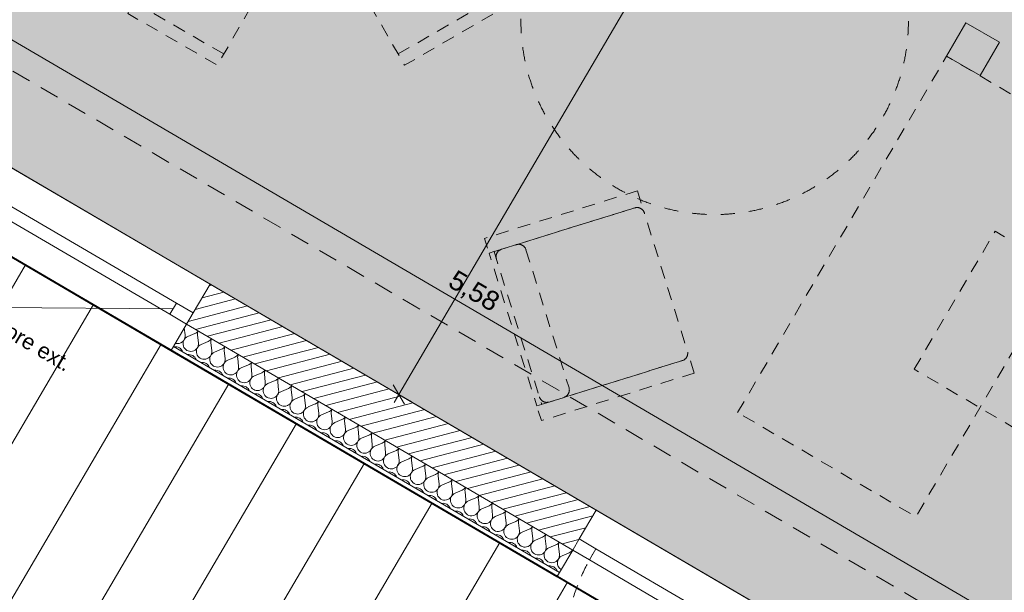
# Model space of a CAD drawing. Header units: millimetres. Extents: x -88005 to 44322, y -15680 to 22509.
# Tile 14 of 95: x -82844 to -79032, y 4583 to 6802. Entities that reach past the tile are written whole.
import ezdxf
from ezdxf.enums import TextEntityAlignment as Align

# ---------------------------------------------------------------- set-up
doc = ezdxf.new("R2010")
doc.units = ezdxf.units.MM
doc.header["$MEASUREMENT"] = 0
for name, pattern in [('! FIN Pointille', [87.5, 50, -37.5]), ('! STR Pointille', [87.5, 50, -37.5]), ('Tirets moyens', [110, 55, -55]), ('Tirets petits', [125, 75, -50]), ('Wipeout_Contour', [1000, 0, -1000])]:
    doc.linetypes.add(name, pattern=pattern)
for name, color, linetype in [('01-STR_Dalles.ARCHI', 7, 'Continuous'), ('01-STR_Murs extérieurs.ARCHI', 7, 'Continuous'), ('03-SURFACE _ Utile.ARCHI', 7, 'Continuous'), ('04-SOE_Faux Plafond.ARCHI', 7, 'Continuous'), ('04-SOE_Revetement de sol.ARCHI', 7, 'Continuous'), ('05-INF _ COTATIONS.ARCHI', 7, 'Continuous'), ('05-INF _ DESSIN PMR', 7, 'Continuous'), ('06-REP _ EQUIP MOBI _ Fluides.ARCHI', 7, 'Continuous'), ('06-REP _ EQUIP MOBI _ hors marché.ARCHI', 7, 'Continuous'), ('Fenêtres Archicad', 7, 'Continuous'), ('Marques de fenêtre Archicad', 7, 'Continuous'), ('Marques de Zone Archicad', 7, 'Continuous')]:
    doc.layers.add(name, color=color, linetype=linetype)
doc.styles.add('STYLE_GENERE_1', font='arial.ttf')
doc.styles.add('STYLE_GENERE_2', font='arial.ttf')
doc.styles.add('STYLE_GENERE_3', font='arial.ttf')
doc.dimstyles.new('STYLE_GENERE__1', dxfattribs={"dimtxt": 75, "dimasz": 57, "dimexe": 0.18, "dimexo": 50, "dimgap": 0, "dimtad": 1, "dimlfac": 0.001, "dimzin": 0, "dimdsep": 46, "dimtxsty": 'STYLE_GENERE_2', "dimblk": 'ARROWHEAD_2', "dimblk1": 'ARROWHEAD_2', "dimblk2": 'ARROWHEAD_2', "dimcen": 0.09, "dimclrd": 256, "dimclre": 256, "dimclrt": 256, "dimazin": 0, "dimtfac": 1, "dimtdec": 4, "dimtmove": 0, "dimatfit": 3, "dimfxl": 0, "dimtolj": 1, "dimtzin": 0, "dimarcsym": 0})

# ---------------------------------------------------------------- blocks, each defined once
blk = doc.blocks.new('Dalle_1_1', base_point=(-84155.7, 6633.9))
at = {"layer": '01-STR_Dalles.ARCHI', "color": 7, "linetype": 'Continuous', "lineweight": 5, "flags": 128}
blk.add_lwpolyline([(-84155.7, 6633.9), (-75956.2, 1829.5), (-73116, 6676.7), (-56364.7, -3138.8), (-56424.3, -3240.4), (-54212.9, -4535.3), (-54718.1, -5397.4), (-55843.5, -4747.6), (-56513.2, -5890.7), (-48480.7, -10547.9), (-47322.3, -8572.5), (-44957.7, -9958.1), (-46212.6, -12099.7), (-45953.7, -12251.4), (-45754.6, -11911.6), (-44171.3, -12824.9), (-42580.5, -10107), (-41297.9, -10833.8), (-37012.7, -3648.8), (-76447, 19584.6)], close=True, dxfattribs=at)
blk = doc.blocks.new('Directeur__25_1', base_point=(-81505.4, 7738.6))
at = {"layer": '03-SURFACE _ Utile.ARCHI', "linetype": 'Continuous', "lineweight": 0, "true_color": 0x98c7cd}
blk.add_hatch(color=9, dxfattribs=at).paths.add_polyline_path([(-83745, 6737.2), (-78929, 3915.3), (-77089.8, 7054.1), (-81884.2, 9863.4)])
at = {"layer": 'Marques de Zone Archicad', "color": 7, "lineweight": 5}
for tag, height, style, p in [('ROOM_NAME', 125, 'STYLE_GENERE_3', (-81949.7, 8533.6)), ('floorCode_0', 100, 'STYLE_GENERE_2', (-82067.6, 8335.2)), ('floorCode_1', 100, 'STYLE_GENERE_2', (-82165.8, 8165.1)), ('DUMMY_861', 125, 'STYLE_GENERE_3', (-81297.9, 8185.9)), ('DUMMY_862', 100, 'STYLE_GENERE_2', (-81895.1, 8008.8)), ('ceilingCode', 100, 'STYLE_GENERE_2', (-82264, 7995)), ('ceilingHeightCode', 100, 'STYLE_GENERE_2', (-82362.2, 7824.9)), ('DUMMY_863', 100, 'STYLE_GENERE_2', (-81927.3, 7800.6))]:
    blk.add_attdef(tag, text='', height=height, rotation=329.9997, dxfattribs=dict(at, style=style)).set_placement(p, align=Align.TOP_LEFT)
blk = doc.blocks.new('Dalle_6_1', base_point=(-84155.7, 6633.9))
at = {"layer": '01-STR_Dalles.ARCHI', "linetype": 'Continuous', "lineweight": 5}
h = blk.add_hatch(dxfattribs=at)
h.set_pattern_fill('Plancher_0001', color=8, style=0, pattern_type=2)
h.set_pattern_definition([(239.629, (-80295.16, 3548.33), (-262.282, 153.702), [])])
h.paths.add_polyline_path([(-84155.7, 6633.9), (-87682.3, 4340), (-82373.6, 1276.2), (-82669.4, 678.6), (-77340.2, -2440.4), (-77481.6, -2682), (-77465.3, -2691.5), (-72328.1, 6075.9), (-73174.9, 6576.1), (-75956.2, 1829.5)])
at = {"layer": '01-STR_Dalles.ARCHI', "color": 7, "linetype": 'Continuous', "lineweight": 5, "flags": 128}
blk.add_lwpolyline([(-84155.7, 6633.9), (-87682.3, 4340), (-82373.6, 1276.2), (-82669.4, 678.6), (-77340.2, -2440.4), (-77481.6, -2682), (-77465.3, -2691.5), (-72328.1, 6075.9), (-73174.9, 6576.1), (-75956.2, 1829.5)], close=True, dxfattribs=at)
blk = doc.blocks.new('Dalle_7_1', base_point=(-83194, 6792))
at = {"layer": '04-SOE_Faux Plafond.ARCHI', "color": 252, "linetype": 'Tirets petits', "lineweight": 5, "flags": 128}
blk.add_lwpolyline([(-83194, 6792), (-75899.4, 2521.1), (-73433.8, 6727.8), (-78041.3, 9427.6), (-76120.1, 12706.6), (-75365.4, 13994.7), (-75399.8, 14016.8), (-75346.2, 14108.2), (-74211.7, 16044.4), (-72270.4, 14906.9), (-72449.2, 14601.9), (-70035.8, 13192.4), (-70895.3, 11725.6), (-63092, 7153.2), (-63153.8, 7047.8), (-53866.2, 1603.2), (-53904.1, 1538.5), (-53523.5, 1315.4), (-52582.8, 2921.1), (-51122.1, 2065.3), (-53896.4, -2669.5), (-50345.7, -4750.1), (-50240.9, -4784.9), (-45096.5, -7808.6), (-43400.7, -4914.5), (-40493.6, -6617.7), (-38589.3, -3375.6), (-76211.2, 18668.5)], close=True, dxfattribs=at)
blk = doc.blocks.new('Dalle_13_1', base_point=(-83745, 6737.2))
at = {"layer": '04-SOE_Revetement de sol.ARCHI', "color": 7, "linetype": 'Continuous', "lineweight": 5, "flags": 128}
blk.add_lwpolyline([(-83745, 6737.2), (-81884.2, 9863.4), (-78768.7, 8037.9), (-77976.6, 9389.7), (-73433.8, 6727.8), (-76065.6, 2237.5)], close=True, dxfattribs=at)
blk = doc.blocks.new('Mur_33_1', base_point=(-87438, 4199))
at = {"color": 254, "linetype": 'Wipeout_Contour', "lineweight": 0, "ltscale": 334362.044389}
blk.add_wipeout([(-76716.1, 21932.4), (-87532.4, 4576.9), (-87289.8, 4436.8), (-76473.4, 21792.4)], dxfattribs=at).dxf.layer = '01-STR_Murs extérieurs.ARCHI'
blk = doc.blocks.new('*X280')
at = {"layer": '01-STR_Murs extérieurs.ARCHI', "color": 7, "linetype": 'Continuous', "lineweight": 5}
for p, q in [((-82203.8, 5579.8), (-82206.9, 5606.9)), ((-82193.4, 5573.8), (-82165.8, 5585.4)), ((-82152, 5549.5), (-82155.4, 5579.3)), ((-82141.6, 5543.4), (-82114, 5555)), ((-82100.2, 5519.2), (-82103.6, 5549)), ((-82089.9, 5513.1), (-82062.2, 5524.7)), ((-82048.5, 5488.8), (-82051.9, 5518.6)), ((-82038.1, 5482.8), (-82010.4, 5494.4)), ((-81996.7, 5458.5), (-82000.1, 5488.3)), ((-81986.3, 5452.4), (-81958.7, 5464)), ((-81944.9, 5428.2), (-81948.3, 5458)), ((-81934.6, 5422.1), (-81906.9, 5433.7)), ((-81893.2, 5397.8), (-81896.6, 5427.6)), ((-81882.8, 5391.8), (-81855.1, 5403.4)), ((-81841.4, 5367.5), (-81844.8, 5397.3)), ((-81831, 5361.4), (-81803.4, 5373)), ((-81789.6, 5337.2), (-81793, 5367)), ((-81779.3, 5331.1), (-81751.6, 5342.7)), ((-81737.9, 5306.8), (-81741.3, 5336.6)), ((-81727.5, 5300.8), (-81699.8, 5312.4)), ((-81686.1, 5276.5), (-81689.5, 5306.3)), ((-81675.7, 5270.4), (-81648.1, 5282)), ((-81634.3, 5246.2), (-81637.7, 5276)), ((-81624, 5240.1), (-81596.3, 5251.7)), ((-81582.6, 5215.8), (-81586, 5245.6)), ((-81572.2, 5209.8), (-81544.5, 5221.4)), ((-81530.8, 5185.5), (-81534.2, 5215.3)), ((-81520.4, 5179.4), (-81492.8, 5191)), ((-81479, 5155.2), (-81482.4, 5185)), ((-81468.7, 5149.1), (-81441, 5160.7)), ((-81427.3, 5124.8), (-81430.6, 5154.6)), ((-81416.9, 5118.8), (-81389.2, 5130.4)), ((-81375.5, 5094.5), (-81378.9, 5124.3)), ((-81365.1, 5088.4), (-81337.5, 5100)), ((-81323.7, 5064.2), (-81327.1, 5094)), ((-81313.4, 5058.1), (-81285.7, 5069.7)), ((-81271.9, 5033.8), (-81275.3, 5063.6)), ((-81261.6, 5027.8), (-81233.9, 5039.4)), ((-81220.2, 5003.5), (-81223.6, 5033.3)), ((-81209.8, 4997.4), (-81182.2, 5009)), ((-81168.4, 4973.2), (-81171.8, 5003)), ((-81158.1, 4967.1), (-81130.4, 4978.7)), ((-81116.6, 4942.8), (-81120, 4972.6)), ((-81106.3, 4936.8), (-81078.6, 4948.4)), ((-81064.9, 4912.5), (-81068.3, 4942.3)), ((-81054.5, 4906.4), (-81026.9, 4918)), ((-81013.1, 4882.2), (-81016.5, 4912)), ((-81002.8, 4876.1), (-80975.1, 4887.7)), ((-80961.3, 4851.8), (-80964.7, 4881.6)), ((-80951, 4845.8), (-80923.3, 4857.4)), ((-80909.6, 4821.5), (-80913, 4851.3)), ((-80899.2, 4815.4), (-80871.6, 4827)), ((-80857.8, 4791.2), (-80861.2, 4821)), ((-80847.5, 4785.1), (-80819.8, 4796.7)), ((-80806, 4760.8), (-80809.4, 4790.6)), ((-80795.7, 4754.8), (-80768, 4766.4)), ((-80754.3, 4730.5), (-80757.7, 4760.3)), ((-80743.9, 4724.4), (-80716.3, 4736))]:
    blk.add_line(p, q, dxfattribs=at)
for centre, start, end in [((-82233.6, 5576.4), 254.4268, 6.5019), ((-82181.8, 5546.1), 112.7621, 6.5019), ((-82177.4, 5613), 292.7621, 324.6916), ((-82125.6, 5582.7), 154.5725, 186.5019), ((-82125.6, 5582.7), 292.7621, 324.6916), ((-82073.8, 5552.4), 154.5725, 186.5019), ((-82241.1, 5504.3), 59.632, 98.3215), ((-82241.1, 5504.3), 20.9425, 59.632), ((-82130, 5515.8), 112.7621, 6.5019), ((-82073.8, 5552.4), 292.7621, 324.6916), ((-82022.1, 5522), 154.5725, 186.5019), ((-82189.3, 5474), 59.632, 98.3216), ((-82189.3, 5474), 20.9425, 59.632), ((-82078.3, 5485.4), 112.7621, 6.5019), ((-82022.1, 5522), 292.7621, 324.6916), ((-81970.3, 5491.7), 154.5725, 186.5019), ((-82137.5, 5443.6), 59.632, 98.3216), ((-82137.5, 5443.6), 20.9425, 59.632), ((-82026.5, 5455.1), 112.7621, 6.5019), ((-81974.7, 5424.8), 112.7621, 6.5019), ((-81970.3, 5491.7), 292.7621, 324.6916), ((-81918.5, 5461.4), 154.5725, 186.5019), ((-82085.8, 5413.3), 59.632, 98.3216), ((-82085.8, 5413.3), 20.9425, 59.632), ((-82034, 5383), 59.632, 98.3216), ((-81923, 5394.4), 112.7621, 6.5019), ((-81918.5, 5461.4), 292.7621, 324.6916), ((-81866.8, 5431), 154.5725, 186.5019), ((-81866.8, 5431), 292.7621, 324.6916), ((-81815, 5400.7), 154.5725, 186.5019), ((-82034, 5383), 20.9425, 59.632), ((-81982.2, 5352.7), 59.632, 98.3216), ((-81982.2, 5352.7), 20.9425, 59.632), ((-81871.2, 5364.1), 112.7621, 6.5019), ((-81815, 5400.7), 292.7621, 324.6916), ((-81763.2, 5370.4), 154.5725, 186.5019), ((-81930.5, 5322.3), 59.632, 98.3216), ((-81930.5, 5322.3), 20.9425, 59.632), ((-81819.4, 5333.8), 112.7621, 6.5019), ((-81763.2, 5370.4), 292.7621, 324.6916), ((-81711.4, 5340), 154.5725, 186.5019), ((-81878.7, 5292), 59.632, 98.3216), ((-81878.7, 5292), 20.9425, 59.632), ((-81767.7, 5303.4), 112.7621, 6.5019), ((-81715.9, 5273.1), 112.7621, 6.5019), ((-81711.4, 5340), 292.7621, 324.6916), ((-81659.7, 5309.7), 154.5725, 186.5019), ((-81826.9, 5261.7), 59.632, 98.3216), ((-81826.9, 5261.7), 20.9425, 59.632), ((-81775.1, 5231.3), 59.632, 98.3216), ((-81664.1, 5242.8), 112.7621, 6.5019), ((-81659.7, 5309.7), 292.7621, 324.6916), ((-81607.9, 5279.4), 154.5725, 186.5019), ((-81607.9, 5279.4), 292.7621, 324.6916), ((-81556.1, 5249), 154.5725, 186.5019), ((-81775.1, 5231.3), 20.9425, 59.632), ((-81723.4, 5201), 59.632, 98.3216), ((-81723.4, 5201), 20.9425, 59.632), ((-81612.4, 5212.4), 112.7621, 6.5019), ((-81556.1, 5249), 292.7621, 324.6916), ((-81504.4, 5218.7), 154.5724, 186.5019), ((-81671.6, 5170.7), 59.632, 98.3216), ((-81671.6, 5170.7), 20.9425, 59.632), ((-81560.6, 5182.1), 112.7621, 6.5019), ((-81504.4, 5218.7), 292.7621, 324.6916), ((-81452.6, 5188.4), 154.5724, 186.5019), ((-81619.8, 5140.3), 59.632, 98.3216), ((-81619.8, 5140.3), 20.9425, 59.632), ((-81508.8, 5151.8), 112.7621, 6.5019), ((-81457.1, 5121.4), 112.7621, 6.5019), ((-81452.6, 5188.4), 292.7621, 324.6916), ((-81400.8, 5158), 154.5724, 186.5019), ((-81568.1, 5110), 59.632, 98.3216), ((-81568.1, 5110), 20.9425, 59.632), ((-81516.3, 5079.7), 59.632, 98.3216), ((-81405.3, 5091.1), 112.7621, 6.5019), ((-81400.8, 5158), 292.7621, 324.6916), ((-81349.1, 5127.7), 154.5724, 186.5019), ((-81349.1, 5127.7), 292.7621, 324.6916), ((-81297.3, 5097.4), 154.5724, 186.5019), ((-81516.3, 5079.7), 20.9424, 59.632), ((-81464.5, 5049.3), 59.632, 98.3216), ((-81464.5, 5049.3), 20.9424, 59.632), ((-81353.5, 5060.8), 112.7621, 6.5019), ((-81297.3, 5097.4), 292.7621, 324.6916), ((-81245.5, 5067), 154.5724, 186.5019), ((-81412.8, 5019), 59.632, 98.3216), ((-81412.8, 5019), 20.9424, 59.632), ((-81301.8, 5030.4), 112.7621, 6.5019), ((-81245.5, 5067), 292.7621, 324.6916), ((-81193.8, 5036.7), 154.5724, 186.5019), ((-81361, 4988.7), 59.632, 98.3216), ((-81361, 4988.7), 20.9424, 59.632), ((-81250, 5000.1), 112.7621, 6.5019), ((-81198.2, 4969.8), 112.7621, 6.5019), ((-81193.8, 5036.7), 292.7621, 324.6916), ((-81142, 5006.4), 154.5724, 186.5019), ((-81309.2, 4958.3), 59.632, 98.3216), ((-81309.2, 4958.3), 20.9424, 59.632), ((-81257.5, 4928), 59.632, 98.3216), ((-81146.5, 4939.4), 112.7621, 6.5019), ((-81142, 5006.4), 292.7621, 324.6916), ((-81090.2, 4976), 154.5724, 186.5019), ((-81090.2, 4976), 292.7621, 324.6916), ((-81038.5, 4945.7), 154.5724, 186.5019), ((-81257.5, 4928), 20.9424, 59.632), ((-81205.7, 4897.7), 59.632, 98.3216), ((-81205.7, 4897.7), 20.9424, 59.632), ((-81094.7, 4909.1), 112.7621, 6.5019), ((-81038.5, 4945.7), 292.7621, 324.6916), ((-80986.7, 4915.4), 154.5724, 186.5019), ((-81153.9, 4867.3), 59.632, 98.3216), ((-81153.9, 4867.3), 20.9424, 59.632), ((-81042.9, 4878.8), 112.7621, 6.5019), ((-80986.7, 4915.4), 292.7621, 324.6916), ((-80934.9, 4885), 154.5724, 186.5019), ((-81102.2, 4837), 59.632, 98.3216), ((-81102.2, 4837), 20.9424, 59.632), ((-80991.1, 4848.4), 112.7621, 6.5019), ((-80939.4, 4818.1), 112.7621, 6.5019), ((-80934.9, 4885), 292.7621, 324.6916), ((-80883.2, 4854.7), 154.5724, 186.5019), ((-81050.4, 4806.7), 59.632, 98.3216), ((-81050.4, 4806.7), 20.9424, 59.632), ((-80998.6, 4776.3), 59.632, 98.3216), ((-80887.6, 4787.8), 112.7621, 6.5019), ((-80883.2, 4854.7), 292.7621, 324.6916), ((-80831.4, 4824.4), 154.5724, 186.5019), ((-80831.4, 4824.4), 292.7621, 324.6916), ((-80779.6, 4794), 154.5724, 186.5019), ((-80998.6, 4776.3), 20.9424, 59.632), ((-80946.9, 4746), 59.632, 98.3216), ((-80946.9, 4746), 20.9424, 59.632), ((-80835.8, 4757.4), 112.7621, 6.5019), ((-80779.6, 4794), 292.7621, 324.6916), ((-80727.9, 4763.7), 154.5724, 186.5019), ((-80895.1, 4715.7), 59.632, 98.3216), ((-80895.1, 4715.7), 20.9424, 59.632), ((-80784.1, 4727.1), 112.7621, 6.5019), ((-80727.9, 4763.7), 292.7621, 324.6916), ((-80843.3, 4685.3), 59.632, 98.3216), ((-80843.3, 4685.3), 20.9424, 59.632), ((-80732.3, 4696.8), 112.7621, 239.7634), ((-80791.6, 4655), 59.632, 98.3216), ((-80791.6, 4655), 20.9424, 59.632)]:
    blk.add_arc(centre, 30, start, end, dxfattribs=at)
blk = doc.blocks.new('Fenêtre 27_4')
at = {"layer": 'Fenêtres Archicad', "color": 8, "linetype": 'Continuous', "lineweight": 5}
blk.add_line((425, -25), (-311.1, 400), dxfattribs=at)
at = {"layer": 'Fenêtres Archicad', "color": 7, "linetype": 'Continuous', "lineweight": 5}
for p, q in [((-500, 120), (500, 120)), ((-500, 120), (-500, 100)), ((500, 120), (500, 100)), ((-500, 100), (-500, 0)), ((500, 100), (500, 0)), ((-500, 0), (-425, 0)), ((-500, 0), (-500, -50)), ((-500, 0), (-500, -50)), ((-425, 0), (-425, -50)), ((-425, 0), (425, 0)), ((425, -50), (425, 0)), ((425, 0), (500, 0)), ((500, 0), (500, -50)), ((500, 0), (500, -50)), ((-425, -50), (-500, -50)), ((-500, -50), (-500, -180)), ((425, -50), (-425, -50)), ((500, -50), (425, -50)), ((500, -50), (500, -180)), ((-500, -180), (500, -180))]:
    blk.add_line(p, q, dxfattribs=at)
at = {"layer": 'Fenêtres Archicad', "color": 8, "linetype": '! FIN Pointille', "lineweight": 5}
blk.add_arc((425, -25), 850, 150, 180, dxfattribs=at)
blk = doc.blocks.new('Marque fenêtre 27')
at = {"layer": 'Marques de fenêtre Archicad', "color": 8, "lineweight": 5, "style": 'STYLE_GENERE_1'}
blk.add_attdef('DUMMY_233', text='', height=60, dxfattribs=at).set_placement((-221.8, -505.7), align=Align.TOP_RIGHT)
blk.add_attdef('strCust1Value', text='', height=60, dxfattribs=at).set_placement((-176.1, -519.4), align=Align.TOP_LEFT)
blk = doc.blocks.new('Mur_48_1', base_point=(-83745, 6737.2))
at = {"layer": '01-STR_Murs extérieurs.ARCHI', "linetype": 'Continuous', "lineweight": 0, "true_color": 0x000000}
h = blk.add_hatch(dxfattribs=at)
h.set_pattern_fill('Hachure_simple_0001', color=18, style=0, pattern_type=2)
h.set_pattern_definition([(14.63202, (0, 0), (-9.47288, 36.283806), [])])
h.paths.add_polyline_path([(-82106.9, 5777.4), (-82197.9, 5622.1), (-80703.2, 4746.3), (-80612.2, 4901.6)])
at = {"layer": '01-STR_Murs extérieurs.ARCHI', "color": 7, "linetype": 'Continuous', "lineweight": 5}
for p, q in [((-82172.7, 5665.2), (-82106.9, 5777.4)), ((-82197.9, 5622.1), (-82172.7, 5665.2)), ((-82248.5, 5535.8), (-82197.9, 5622.1)), ((-82197.9, 5622.1), (-80703.2, 4746.3)), ((-82258.6, 5518.6), (-82248.5, 5535.8)), ((-82248.5, 5535.8), (-80753.8, 4660)), ((-80677.9, 4789.4), (-80612.2, 4901.6)), ((-80703.2, 4746.3), (-80677.9, 4789.4)), ((-80753.8, 4660), (-80703.2, 4746.3)), ((-80763.9, 4642.7), (-80753.8, 4660))]:
    blk.add_line(p, q, dxfattribs=at)
at = {"layer": '01-STR_Murs extérieurs.ARCHI', "color": 7, "linetype": 'Continuous', "lineweight": 5, "flags": 128}
for points in [[(-80612.2, 4901.6), (-82106.9, 5777.4)], [(-82258.6, 5518.6), (-80763.9, 4642.7)]]:
    blk.add_lwpolyline(points, dxfattribs=at)
at = {"layer": '01-STR_Murs extérieurs.ARCHI', "color": 7, "lineweight": 5}
blk.add_blockref('*X280', (0, 0), dxfattribs=at)
at = {"layer": 'Fenêtres Archicad', "color": 7, "linetype": 'Continuous', "lineweight": 5, "xscale": -1, "zscale": 1000, "rotation": 149.6320204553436}
for p in [(-82629.3, 5874.9), (-80271.8, 4493.5)]:
    blk.add_blockref('Fenêtre 27_4', p, dxfattribs=at)
at = {"layer": 'Marques de fenêtre Archicad', "color": 8, "lineweight": 5}
ref = blk.add_blockref('Marque fenêtre 27', (-82538.3, 6030.2), dxfattribs=dict(at, rotation=329.6320204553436))
ref.add_attrib('strCust1Value', 'Store ext.', dxfattribs={"color": 8, "lineweight": 5, "height": 60, "rotation": 329.632, "style": 'STYLE_GENERE_1'}).set_placement((-82945.9, 5669.1), align=Align.TOP_LEFT)
blk = doc.blocks.new('Poteau_11_1', base_point=(-79153.3, 6687.4))
at = {"layer": '06-REP _ EQUIP MOBI _ Fluides.ARCHI', "color": 8, "linetype": 'Continuous', "lineweight": 5, "flags": 128}
blk.add_lwpolyline([(-79255.7, 6660), (-79125.8, 6585), (-79050.8, 6714.9), (-79180.7, 6789.9)], close=True, dxfattribs=at)
blk = doc.blocks.new('Poste de travail de bureau unique 27[64]_1', base_point=(-80064.6, 5279.5))
at = {"layer": '06-REP _ EQUIP MOBI _ hors marché.ARCHI', "color": 252, "linetype": '! STR Pointille', "lineweight": 5, "flags": 128}
for points in [[(-80064.6, 5279.5), (-79255.7, 6660), (-78565.5, 6255.6), (-79374.4, 4875.1)], [(-79381.2, 5447), (-79067.7, 5981.9), (-78688.1, 5759.5), (-79001.5, 5224.5)], [(-78834.2, 5213.4), (-78898.9, 5251.3), (-78661.3, 5656.9), (-78596.6, 5618.9)], [(-78825.8, 5524.4), (-78761.1, 5486.4), (-78799.1, 5421.7), (-78863.8, 5459.7)]]:
    blk.add_lwpolyline(points, close=True, dxfattribs=at)
blk = doc.blocks.new('Table haute ronde 27[84]_1', base_point=(-81716.3, 7653.3))
at = {"layer": '06-REP _ EQUIP MOBI _ hors marché.ARCHI', "color": 252, "linetype": '! STR Pointille', "lineweight": 5}
for p, q in [((-82053.7, 8637.7), (-82400.1, 8437.7)), ((-81032.5, 8437.7), (-81378.9, 8637.7)), ((-82737.5, 7853.3), (-82737.5, 7453.3)), ((-80695.1, 7453.3), (-80695.1, 7853.3)), ((-82400.1, 6868.9), (-82053.7, 6668.9)), ((-81378.9, 6668.9), (-81032.5, 6868.9))]:
    blk.add_line(p, q, dxfattribs=at)
at = {"layer": '06-REP _ EQUIP MOBI _ hors marché.ARCHI', "color": 252, "linetype": '! STR Pointille', "lineweight": 5, "flags": 128}
for points in [[(-81843.7, 8273.9), (-82190.1, 8073.9), (-82425.1, 8481), (-82078.7, 8681)], [(-81242.5, 8073.9), (-81588.9, 8273.9), (-81353.9, 8681), (-81007.5, 8481)], [(-82317.5, 7853.3), (-82317.5, 7453.3), (-82787.5, 7453.3), (-82787.5, 7853.3)], [(-81115.1, 7453.3), (-81115.1, 7853.3), (-80645.1, 7853.3), (-80645.1, 7453.3)], [(-82190.1, 7232.7), (-81843.7, 7032.7), (-82078.7, 6625.6), (-82425.1, 6825.6)], [(-81588.9, 7032.7), (-81242.5, 7232.7), (-81007.5, 6825.6), (-81353.9, 6625.6)]]:
    blk.add_lwpolyline(points, close=True, dxfattribs=at)
blk.add_lwpolyline([(-81366.3, 8259.5, -1), (-82066.3, 7047.1, -1)], format="xyb", close=True, dxfattribs=at)
blk = doc.blocks.new('Fauteuil convertible 05 27[88]_1', base_point=(-80452.3, 6138.7))
at = {"layer": '06-REP _ EQUIP MOBI _ hors marché.ARCHI', "color": 252, "linetype": '! STR Pointille', "lineweight": 5}
for p, q in [((-80883.9, 5910.1), (-80717.4, 5375.4)), ((-81007.4, 5903.1), (-80823.1, 5311.1))]:
    blk.add_line(p, q, dxfattribs=at)
at = {"layer": '06-REP _ EQUIP MOBI _ hors marché.ARCHI', "color": 252, "linetype": '! STR Pointille', "lineweight": 5, "flags": 128}
for points in [[(-80452.3, 6138.7), (-80434.5, 6081.4), (-81026.5, 5897.1), (-81044.3, 5954.4)], [(-80232.4, 5432.2), (-80250.2, 5489.5), (-80842.2, 5305.2), (-80824.3, 5247.9)]]:
    blk.add_lwpolyline(points, close=True, dxfattribs=at)
blk.add_lwpolyline([(-80463.1, 6072.5, -0.414214), (-80425.6, 6052.8), (-80259.1, 5518.1, -0.414214), (-80278.9, 5480.5), (-80842.2, 5305.2), (-81026.5, 5897.1)], format="xyb", close=True, dxfattribs=at)
at = {"layer": '06-REP _ EQUIP MOBI _ hors marché.ARCHI', "color": 252, "linetype": '! STR Pointille', "lineweight": 5}
for centre, start, end in [((-80969.8, 5883.4), 107.2925, 197.2925), ((-80912.5, 5901.2), 17.2925, 107.2925), ((-80746.1, 5366.5), 287.2925, 17.2925), ((-80803.4, 5348.7), 197.2925, 287.2925)]:
    blk.add_arc(centre, 30, start, end, dxfattribs=at)
blk = doc.blocks.new('*D663')
at = {"layer": '05-INF _ COTATIONS.ARCHI', "color": 251, "linetype": 'Continuous', "lineweight": 5, "true_color": 0x666666}
for p, q in [((-78712.3, 4285.1), (-83525.8, 7105.5)), ((-78683.9, 4333.6), (-78740.7, 4236.5)), ((-78749.9, 4263.7), (-78674.7, 4306.5)), ((-78647.6, 4247.1), (-78712.3, 4285.1)), ((-78619.1, 4295.7), (-78676, 4198.6)), ((-78685.2, 4225.7), (-78609.9, 4268.6)), ((-75848.9, 2607.3), (-78647.6, 4247.1))]:
    blk.add_line(p, q, dxfattribs=at)
blk = doc.blocks.new('ARROWHEAD_2')
at = {"color": 0, "linetype": 'Continuous', "lineweight": 0}
for p, q in [((0, 0), (-1, 0)), ((-0.378, -0.655), (0.378, 0.655))]:
    blk.add_line(p, q, dxfattribs=at)
blk = doc.blocks.new('*D664')
at = {"layer": '05-INF _ COTATIONS.ARCHI', "color": 251, "linetype": 'Continuous', "lineweight": 5, "true_color": 0x666666}
for p, q in [((-83497.4, 7154.1), (-83554.2, 7057)), ((-83488.2, 7126.9), (-83563.4, 7084.1)), ((-83525.8, 7105.5), (-83557.5, 7124.1)), ((-78712.3, 4285.1), (-83525.8, 7105.5)), ((-78749.9, 4263.7), (-78674.7, 4306.5))]:
    blk.add_line(p, q, dxfattribs=at)
at = {"layer": '05-INF _ COTATIONS.ARCHI', "color": 251, "lineweight": 5, "true_color": 0x666666, "insert": (-81197.8, 5758.8), "char_height": 75, "attachment_point": 7, "rotation": 329.632, "style": 'STYLE_GENERE_2'}
blk.add_mtext('\\A1;{\\pql;\\fArial|b0|i0|c0|p0;\\W1.000000;5,58}', dxfattribs=at)
blk = doc.blocks.new('*D666')
at = {"layer": '05-INF _ COTATIONS.ARCHI', "color": 251, "linetype": 'Continuous', "lineweight": 5, "true_color": 0x666666}
for p, q in [((-79585.6, 8516.5), (-79488.6, 8459.7)), ((-79515.7, 8450.5), (-79558.5, 8525.7)), ((-79518.6, 8519.7), (-79537.1, 8488.1)), ((-79537.1, 8488.1), (-81376.3, 5349.3))]:
    blk.add_line(p, q, dxfattribs=at)
blk = doc.blocks.new('*D667')
at = {"layer": '05-INF _ COTATIONS.ARCHI', "color": 251, "linetype": 'Continuous', "lineweight": 5, "true_color": 0x666666}
for p, q in [((-79515.7, 8450.5), (-79558.5, 8525.7)), ((-79537.1, 8488.1), (-81376.3, 5349.3)), ((-81424.8, 5377.7), (-81327.7, 5320.8)), ((-81397.7, 5386.9), (-81354.9, 5311.6)), ((-81376.3, 5349.3), (-81394.8, 5317.6))]:
    blk.add_line(p, q, dxfattribs=at)
at = {"layer": '05-INF _ COTATIONS.ARCHI', "color": 251, "lineweight": 5, "true_color": 0x666666, "insert": (-80520.2, 6839.9), "char_height": 75, "attachment_point": 7, "rotation": 59.632, "style": 'STYLE_GENERE_2'}
blk.add_mtext('\\A1;{\\pql;\\fArial|b0|i0|c0|p0;\\W1.000000;3,64}', dxfattribs=at)

msp = doc.modelspace()

# ---------------------------------------------------------------- linework, layer by layer
at = {"layer": '03-SURFACE _ Utile.ARCHI', "color": 9, "linetype": 'Continuous', "lineweight": 0, "true_color": 0x98c7cd, "flags": 128}
msp.add_lwpolyline([(-83745.026, 6737.225), (-78928.968, 3915.278), (-77089.785, 7054.107), (-81884.24, 9863.396)], close=True, dxfattribs=at)

# ---------------------------------------------------------------- block references
at = {"layer": '01-STR_Dalles.ARCHI', "color": 7, "linetype": 'Continuous', "lineweight": 5}
for name in ['Dalle_1_1', 'Dalle_6_1']:
    msp.add_blockref(name, (-84155.659, 6633.886), dxfattribs=at)
at = {"layer": '03-SURFACE _ Utile.ARCHI', "color": 7, "linetype": 'Continuous', "lineweight": 5}
msp.add_blockref('Directeur__25_1', (-81505.359, 7738.608), dxfattribs=at)
at = {"layer": '04-SOE_Faux Plafond.ARCHI', "color": 252, "linetype": 'Tirets petits', "lineweight": 5}
msp.add_blockref('Dalle_7_1', (-83194.05, 6792.038), dxfattribs=at)
at = {"layer": '04-SOE_Revetement de sol.ARCHI', "color": 7, "linetype": 'Continuous', "lineweight": 5}
msp.add_blockref('Dalle_13_1', (-83745.026, 6737.225), dxfattribs=at)

# ---------------------------------------------------------------- next in the draw order: block references
at = {"layer": '01-STR_Murs extérieurs.ARCHI', "color": 7, "lineweight": 5}
msp.add_blockref('Mur_33_1', (-87437.983, 4199.044), dxfattribs=at)

# ---------------------------------------------------------------- next in the draw order: linework, layer by layer
at = {"layer": '05-INF _ DESSIN PMR', "color": 7, "linetype": 'Tirets moyens', "lineweight": 5}
msp.add_circle((-80153.521, 6796.67), 750, dxfattribs=at)

# ---------------------------------------------------------------- next in the draw order: block references
at = {"layer": '01-STR_Murs extérieurs.ARCHI', "color": 7, "lineweight": 5}
msp.add_blockref('Mur_48_1', (-83745.026, 6737.225), dxfattribs=at)
at = {"layer": '06-REP _ EQUIP MOBI _ Fluides.ARCHI', "color": 8, "lineweight": 5}
msp.add_blockref('Poteau_11_1', (-79153.255, 6687.446), dxfattribs=at)
at = {"layer": '06-REP _ EQUIP MOBI _ hors marché.ARCHI', "color": 252, "linetype": '! STR Pointille', "lineweight": 5}
for name, p in [('Table haute ronde 27[84]_1', (-81716.303, 7653.31)), ('Poste de travail de bureau unique 27[64]_1', (-80064.589, 5279.52)), ('Fauteuil convertible 05 27[88]_1', (-80452.336, 6138.729))]:
    msp.add_blockref(name, p, dxfattribs=at)

# ---------------------------------------------------------------- next in the draw order: dimensions: what is measured, and where the dimension line sits
at = {"layer": '05-INF _ COTATIONS.ARCHI', "color": 251, "linetype": 'Continuous', "lineweight": 5, "true_color": 0x666666}
for base, p1, p2, angle, picture, middle, turn in [((-79537.098, 8488.099), (-80358.818, 8969.582), (-79264.796, 8328.545), 239.63202, '*D666', (-79583.912, 8512.051), 59.63202), ((-81376.281, 5349.269), (-79264.796, 8328.545), (-81336.997, 5326.251), 239.63202, '*D667', (-80503.503, 6942.636), 59.63202), ((-83525.811, 7105.519), (-78009.377, 5484.692), (-83526.064, 7105.086), 149.63202, '*D664', (-81095.101, 5742.104), 329.63202), ((-78712.295, 4285.061), (-77925.709, 5479.131), (-78009.377, 5484.692), 149.63202, '*D663', (-78577.72, 4267.056), 329.63202)]:
    dim = msp.add_linear_dim(base=base, p1=p1, p2=p2, angle=angle, dimstyle='STYLE_GENERE__1', dxfattribs=at)
    dim.commit()
    dim.dimension.update_dxf_attribs({"geometry": picture, "text_midpoint": middle, "dimtype": 160, "text_rotation": turn})

doc.saveas('drawing.dxf')
